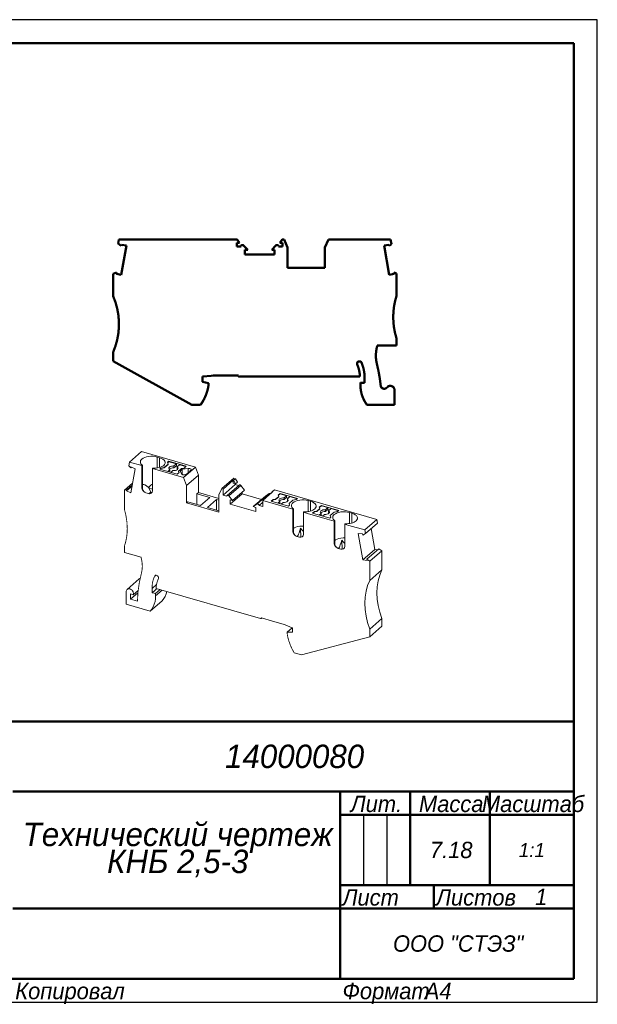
# Model space of a CAD drawing. Header units: millimetres. Extents: x 0 to 297, y -1 to 210.
# Tile 2 of 2: x 173 to 297, y -1 to 210. Entities that reach past the tile are written whole.
import ezdxf

# ---------------------------------------------------------------- set-up
doc = ezdxf.new("R2010")
doc.units = ezdxf.units.MM

# ---------------------------------------------------------------- blocks, each defined once
blk = doc.blocks.new('_FR1Страница_1')
at = {"color": 7, "lineweight": 25, "flags": 128}
for points in [[(297, 210), (0, 210)], [(297, 0), (297, 210)], [(247, 40), (247, 25)], [(252, 40), (252, 25)], [(242, 20), (292, 20)], [(0, 0), (297, 0)]]:
    blk.add_lwpolyline(points, dxfattribs=at)
at = {"color": 7, "lineweight": 50, "flags": 128}
for points in [[(20, 205), (292, 205)], [(292, 205), (292, 5)], [(107, 60), (292, 60)], [(172, 45), (292, 45)], [(242, 45), (242, 5)], [(257, 45), (257, 25)], [(274, 45), (274, 25)], [(242, 40), (292, 40)], [(242, 25), (292, 25)], [(262, 25), (262, 20)], [(172, 20), (292, 20)], [(292, 5), (20, 5)]]:
    blk.add_lwpolyline(points, dxfattribs=at)
at = {"color": 7}
for s, insert, char_height, width, attachment_point in [('\\pl0.5;{\\fT-FLEX Type A|b0|i1;\\l14000080 \\P}', (232, 52.5), 5, 122.5, 5), ('\\pl0.5;{\\fT-FLEX Type A|b0|i1;\\lМасштаб\\P}', (283, 44.125), 3.5, 19.75, 2), ('\\pl0.5;{\\fT-FLEX Type A|b0|i1;\\lЛит.\\P}', (249.5, 44.125), 3.5, 16.75, 2), ('\\pl0.5;{\\fT-FLEX Type A|b0|i1;\\lМасса\\P}', (265.5, 44.125), 3.5, 18.75, 2), ('\\pl0.5;{\\fT-FLEX Type A|b0|i1;\\l7.18\\P}', (265.5, 32.5), 3.5, 18.75, 5), ('{\\fT-FLEX Type A|b0|i1;\\l1:1\\P}', (283, 32.5), 3, 19.5, 5), ('\\pl0.5;{\\fT-FLEX Type A|b0|i1;\\l\\P}', (244.5, 32.5), 3.5, 6.75, 5), ('\\pl0.5;{\\fT-FLEX Type A|b0|i1;\\l\\P}', (249.5, 32.5), 3.5, 6.75, 5), ('\\pl0.5;{\\fT-FLEX Type A|b0|i1;\\l\\P}', (254.5, 32.5), 3.5, 6.75, 5), ('\\pl0.5;{\\fT-FLEX Type A|b0|i1;\\l\\H0.857143x;\\P}', (283, 32.5), 3.5, 19.75, 5), ('\\pl0.5;{\\fT-FLEX Type A|b0|i1;\\lЛист\\P}', (242, 24.125), 3.5, 11.75, 1), ('\\pl0.5;{\\fT-FLEX Type A|b0|i1;\\l\\H0.857143x;\\P}', (257, 24.125), 3.5, 11.75, 2), ('\\pl0.5;{\\fT-FLEX Type A|b0|i1;\\lЛистов\\P}', (262, 24.125), 3.5, 17.75, 1), ('{\\fT-FLEX Type A|b0|i1;\\l1\\P}', (285, 22.5), 3.5, 15.75, 5), ('\\pl0.5;{\\fT-FLEX Type A|b0|i1;\\l\\H0.857143x;\\P}', (285, 24.125), 3.5, 15.75, 2), ('{\\fT-FLEX Type A|b0|i1;\\l\\P}', (257, 22.5), 3.5, 11.75, 5), ('{\\fT-FLEX Type A|b0|i1;\\l}', (207, 20), 3, 71.5, 5), ('\\pl0.5;{\\fT-FLEX Type A|b0|i1;\\lООО "СТЭЗ"\\P}', (267, 12.5), 3.5, 51.75, 5), ('\\pl0.6;{\\fT-FLEX Type A|b0|i1;\\l \\P}', (207, 12.5), 3.5, 71.75, 5), ('\\pl0.5;{\\fT-FLEX Type A|b0|i1;\\lКопировал\\P}', (172, 4.125), 3.5, 23.566, 1), ('\\pl0.5;{\\fT-FLEX Type A|b0|i1;\\l\\P}', (193.816, 4.125), 3.5, 40.967, 1), ('\\pl0.5;{\\fT-FLEX Type A|b0|i1;\\lФормат\\P}', (242, 4.125), 3.5, 18.675, 1), ('\\pl0.5;{\\fT-FLEX Type A|b0|i1;\\l\\P}', (258.925, 4.125), 3.5, 9.825, 1), ('{\\fT-FLEX Type A|b0|i1;\\lA4\\P}', (262.962, 4.125), 3.5, 9.825, 2)]:
    blk.add_mtext(s, dxfattribs=dict(at, insert=insert, char_height=char_height, width=width, attachment_point=attachment_point))
at = {"color": 7, "insert": (207, 32.5), "char_height": 5, "width": 72.5, "attachment_point": 5, "line_spacing_factor": 0.692771}
blk.add_mtext('\\pl0.5;{\\fT-FLEX Type A|b0|i1;\\lТехнический чертеж\\PКНБ 2,5-3\\P}', dxfattribs=at)
blk = doc.blocks.new('Страница_1')
at = {"color": 7, "lineweight": 50, "flags": 128}
for points in [[(194.696, 162.984), (194.545, 162.128)], [(194.545, 162.128), (195.188, 161.588)], [(219.989, 162.984), (194.696, 162.984)], [(219.887, 161.484), (219.887, 162.284)], [(219.887, 162.284), (220.479, 162.284)], [(219.989, 162.984), (220.479, 162.284)], [(229.586, 162.984), (229.096, 162.284)], [(229.096, 162.284), (229.687, 162.284)], [(229.998, 162.984), (229.586, 162.984)], [(229.687, 162.284), (229.687, 161.484)], [(230.737, 161.234), (229.998, 162.984)], [(239.477, 162.984), (238.737, 161.234)], [(252.772, 162.984), (239.477, 162.984)], [(252.949, 161.978), (252.772, 162.984)], [(195.188, 161.588), (195.235, 161.857)], [(196.289, 161.671), (195.19, 155.442)], [(196.289, 161.671), (195.235, 161.857)], [(219.887, 161.484), (220.797, 161.484)], [(222.221, 160.784), (221.309, 161.696)], [(221.612, 159.734), (221.612, 160.784)], [(222.221, 160.784), (221.612, 160.784)], [(228.266, 161.696), (227.354, 160.784)], [(227.962, 160.784), (227.354, 160.784)], [(227.962, 160.784), (227.962, 159.734)], [(228.778, 161.484), (229.687, 161.484)], [(230.737, 156.934), (230.737, 161.234)], [(238.737, 161.234), (238.737, 156.934)], [(252.439, 161.858), (251.385, 161.672)], [(252.483, 155.443), (251.385, 161.672)], [(252.439, 161.858), (252.486, 161.59)], [(252.486, 161.59), (252.949, 161.978)], [(221.612, 159.734), (227.962, 159.734)], [(193.437, 155.624), (194.184, 155.896)], [(194.137, 155.628), (194.184, 155.896)], [(230.737, 156.934), (238.737, 156.934)], [(253.49, 155.897), (253.537, 155.629)], [(253.49, 155.897), (254.037, 155.698)], [(193.437, 150.882), (193.437, 155.624)], [(194.137, 155.628), (195.19, 155.442)], [(252.483, 155.443), (253.537, 155.629)], [(254.037, 150.884), (254.037, 155.698)], [(254.037, 141.884), (254.037, 140.284)], [(254.037, 140.284), (249.944, 140.284)], [(193.437, 138.884), (193.437, 136.995)], [(193.437, 136.995), (210.309, 127.634)], [(212.537, 133.684), (212.592, 133.689)], [(212.537, 133.376), (212.537, 133.684)], [(212.537, 133.217), (212.537, 133.376)], [(212.537, 132.584), (212.537, 133.217)], [(212.592, 133.689), (214.382, 133.846)], [(214.382, 133.846), (214.823, 133.884)], [(214.823, 133.884), (217.483, 133.884)], [(217.483, 133.884), (220.237, 133.884)], [(220.437, 133.684), (246.23, 133.684)], [(246.23, 133.684), (246.198, 134.134)], [(247.208, 134.073), (247.237, 133.384)], [(247.237, 133.384), (247.237, 132.305)], [(213.837, 132.236), (212.537, 132.584)], [(213.837, 131.784), (213.837, 132.236)], [(246.337, 132.384), (246.337, 131.828)], [(246.737, 132.349), (246.337, 132.384)], [(247.237, 132.305), (246.737, 132.349)], [(252.08, 131.421), (251.947, 131.288)], [(253.617, 127.634), (253.617, 130.784)], [(210.309, 127.634), (212.142, 127.634)], [(247.732, 127.634), (253.617, 127.634)]]:
    blk.add_lwpolyline(points, dxfattribs=at)
at = {"color": 7, "linetype": 'Continuous', "lineweight": 50, "const_width": 0.5}
for points in [[(221.309, 161.696, 0.6681786), (220.797, 161.484, 0.6681786)], [(228.778, 161.484, 0.6681786), (228.266, 161.696, 0.6681786)], [(193.437, 138.884, 0.20867), (193.437, 150.882, 0.20867)], [(254.037, 150.884, 0.0763208), (253.347, 146.384, 0.0763208)], [(253.347, 146.384, 0.0763208), (254.037, 141.884, 0.0763208)], [(249.944, 140.284, 0.0719509), (249.637, 138.159, 0.0719509)], [(246.578, 136.624, 0.8171921), (245.618, 136.429, 0.8171921)], [(247.208, 134.073, 0.079661), (246.578, 136.624, 0.079661)], [(249.637, 138.159, 0.0617806), (249.864, 136.327, 0.0617806)], [(245.618, 136.429, 0.1005988), (245.657, 136.234, 0.1005988)], [(246.198, 134.134, 0.0746912), (245.657, 136.234, 0.0746912)], [(250.671, 131.742, 0.0363027), (249.864, 136.327, 0.0363027)], [(220.237, 133.884, 0.4142136), (220.437, 133.684, 0.4142136)], [(212.142, 127.634, 0.0797794), (213.497, 130.325, 0.0797794)], [(213.497, 130.325, 0.0394995), (213.837, 131.784, 0.0394995)], [(246.337, 131.828, 0.1619815), (247.732, 127.634, 0.1619815)], [(250.671, 131.742, 0.1228954), (250.794, 131.4, 0.1228954)], [(250.794, 131.4, 0.4724309), (251.947, 131.288, 0.4724309)], [(253.61, 130.894, 0.6248641), (252.08, 131.421, 0.6248641)], [(253.617, 130.784, 0.0305528), (253.61, 130.894, 0.0305528)]]:
    blk.add_lwpolyline(points, format="xyb", dxfattribs=at)
at = {"color": 7, "lineweight": 18, "flags": 128}
for points in [[(196.964, 115.412), (199.539, 117.642)], [(199.701, 114.748), (199.523, 114.894), (199.389, 115.052), (199.301, 115.217), (199.26, 115.387), (199.269, 115.558), (199.326, 115.726), (199.43, 115.889), (199.579, 116.043)], [(199.539, 117.642), (211.052, 114.319)], [(199.579, 116.043), (199.853, 116.234), (200.197, 116.395), (200.596, 116.519), (201.037, 116.602), (201.501, 116.64), (201.971, 116.633), (202.429, 116.579), (202.858, 116.482)], [(202.858, 116.482), (202.858, 114.145)], [(203.377, 116.332), (202.858, 116.482)], [(203.377, 116.332), (203.76, 116.195), (204.081, 116.023), (204.33, 115.824), (204.496, 115.603), (204.572, 115.371), (204.557, 115.136), (204.45, 114.907), (204.256, 114.693)], [(203.377, 114.257), (203.377, 116.332)], [(196.964, 115.412), (196.81, 114.585)], [(196.81, 114.585), (197.211, 114.133)], [(199.592, 114.654), (196.964, 115.412)], [(197.211, 114.133), (197.252, 114.353)], [(197.211, 114.133), (197.391, 114.289)], [(198.165, 113.929), (197.214, 108.809)], [(197.252, 114.353), (198.165, 113.929)], [(199.592, 114.654), (199.701, 114.748)], [(199.592, 114.654), (199.592, 109.934)], [(199.701, 114.748), (199.701, 109.555)], [(201.843, 114.004), (201.952, 114.098)], [(201.843, 114.004), (201.843, 109.284)], [(208.477, 112.089), (201.843, 114.004)], [(204.256, 114.693), (204.064, 114.551), (203.834, 114.425), (203.57, 114.316), (203.279, 114.227), (202.964, 114.159), (202.634, 114.115), (202.294, 114.094), (201.952, 114.098)], [(203.655, 114.122), (203.4, 113.901)], [(203.4, 113.901), (207.124, 112.826)], [(203.475, 113.879), (203.655, 114.035)], [(204.386, 114.255), (203.655, 114.122)], [(204.386, 114.168), (203.655, 114.035)], [(203.655, 114.122), (203.655, 114.035)], [(205.204, 114.963), (204.386, 114.255)], [(205.204, 114.877), (204.386, 114.168)], [(204.386, 114.255), (204.386, 114.168)], [(205.325, 115.568), (205.069, 115.346)], [(205.069, 115.26), (205.325, 115.481)], [(205.069, 115.346), (205.204, 114.963)], [(205.12, 113.404), (205.537, 113.765)], [(205.204, 114.963), (205.204, 114.877)], [(205.325, 115.568), (205.325, 115.481)], [(209.049, 114.493), (205.325, 115.568)], [(206.97, 115.006), (205.325, 115.481)], [(205.537, 113.765), (205.401, 113.892), (205.343, 114.034), (205.369, 114.178), (205.476, 114.312), (205.655, 114.425), (205.891, 114.508), (206.165, 114.554), (206.454, 114.559)], [(205.43, 113.865), (205.476, 113.922), (205.655, 114.035), (205.891, 114.118), (206.165, 114.164), (206.454, 114.169)], [(205.537, 113.765), (205.537, 113.375)], [(207.146, 114.359), (207.283, 114.231), (207.34, 114.09), (207.315, 113.946), (207.208, 113.812), (207.029, 113.699), (206.792, 113.615), (206.519, 113.57), (206.23, 113.565)], [(206.454, 114.559), (206.97, 115.006)], [(206.454, 114.169), (206.97, 114.616)], [(206.454, 114.559), (206.454, 114.169)], [(206.97, 115.006), (206.97, 114.616)], [(206.97, 114.616), (207.326, 114.514)], [(207.663, 114.806), (207.146, 114.359)], [(207.146, 114.359), (207.146, 113.969)], [(207.146, 113.969), (207.253, 113.869)], [(207.413, 113.476), (208.067, 114.042)], [(208.974, 114.428), (207.663, 114.806)], [(207.758, 113.476), (208.215, 113.872)], [(208.067, 114.042), (208.613, 114.116)], [(209.508, 114.045), (208.215, 113.872)], [(208.215, 113.872), (208.215, 112.731)], [(208.477, 112.089), (211.052, 114.319)], [(208.613, 114.116), (209.049, 114.493)], [(210.105, 113.891), (210.01, 113.97), (209.866, 114.026), (209.69, 114.052), (209.508, 114.045)], [(209.508, 114.045), (209.508, 113.11)], [(209.634, 113.198), (210.092, 113.699)], [(211.052, 114.319), (211.693, 112.618)], [(205.458, 113.307), (205.537, 113.375)], [(206.23, 113.565), (205.813, 113.204)], [(207.124, 112.826), (207.559, 113.203)], [(207.413, 113.476), (207.413, 113.39)], [(207.559, 113.203), (207.413, 113.476)], [(207.413, 113.39), (207.528, 113.176)], [(208.104, 112.829), (207.758, 113.476)], [(208.995, 112.749), (208.898, 112.698), (208.776, 112.662), (208.639, 112.645), (208.498, 112.648), (208.365, 112.67), (208.249, 112.71), (208.16, 112.765), (208.104, 112.829)], [(209.118, 110.388), (208.477, 112.089)], [(208.995, 112.749), (209.634, 113.198)], [(209.118, 110.388), (211.693, 112.618)], [(211.693, 112.618), (211.693, 108.894)], [(216.687, 109.719), (219.262, 111.949)], [(219.218, 111.499), (219.618, 111.846)], [(219.262, 111.949), (219.618, 111.846)], [(219.618, 111.846), (220.043, 111.117)], [(195.868, 109.418), (197.606, 110.924)], [(196.342, 109.454), (195.868, 109.418)], [(197.482, 110.257), (196.301, 109.234)], [(196.301, 109.234), (196.342, 109.454)], [(196.342, 109.454), (197.523, 110.477)], [(199.592, 109.934), (199.658, 109.583), (199.845, 109.248), (200.126, 108.979), (200.458, 108.818)], [(199.701, 109.555), (199.629, 109.719), (199.602, 109.816), (199.592, 109.934)], [(201.037, 109.962), (200.596, 110.327), (200.197, 110.535), (200.017, 110.578), (199.853, 110.579), (199.707, 110.539), (199.701, 110.535)], [(200.191, 108.948), (200.011, 109.094), (199.838, 109.309), (199.701, 109.555)], [(201.843, 110.696), (201.733, 110.629), (201.496, 110.444), (201.037, 109.962)], [(201.054, 109.859), (201.037, 109.962)], [(201.054, 109.859), (201.843, 109.631)], [(201.054, 109.859), (201.487, 108.984)], [(209.118, 106.664), (209.118, 110.388)], [(216.687, 109.719), (216.046, 108.388)], [(216.955, 109.641), (216.687, 109.719)], [(216.955, 109.641), (219.13, 111.525)], [(219.53, 110.572), (216.955, 108.342)], [(216.955, 108.342), (216.955, 109.641)], [(220.382, 110.496), (217.807, 108.266)], [(220.762, 110.4), (218.187, 108.17)], [(219.218, 111.499), (219.13, 111.525)], [(219.13, 111.525), (219.13, 110.919)], [(219.13, 110.919), (219.643, 110.771)], [(219.643, 110.771), (219.218, 111.499)], [(219.53, 110.803), (219.53, 110.572)], [(220.234, 110.369), (219.53, 110.572)], [(219.643, 110.771), (220.043, 111.117)], [(220.762, 110.4), (220.7, 110.463), (220.629, 110.51), (220.553, 110.536), (220.479, 110.538), (220.413, 110.518), (220.384, 110.494)], [(220.762, 110.4), (221.552, 109.382)], [(227.53, 109.1), (227.93, 109.447)], [(227.93, 109.447), (249.834, 103.123)], [(195.868, 109.418), (195.868, 105.25)], [(197.214, 108.809), (196.301, 109.234)], [(200.977, 108.668), (200.458, 108.818)], [(201.843, 109.284), (201.777, 108.971), (201.59, 108.745), (201.309, 108.638), (200.977, 108.668)], [(200.977, 108.668), (201.2, 108.637)], [(201.487, 108.984), (201.102, 108.651)], [(201.213, 108.634), (201.199, 108.634)], [(201.487, 108.706), (201.487, 108.984)], [(211.693, 108.894), (211.368, 108.613)], [(211.368, 106.347), (211.368, 108.613)], [(211.368, 108.613), (214.096, 107.825)], [(216.046, 107.638), (211.693, 108.894)], [(214.096, 107.825), (212.133, 106.126)], [(215.568, 107.4), (213.606, 105.701)], [(215.568, 107.4), (215.568, 105.134)], [(215.568, 107.4), (216.046, 107.262)], [(216.046, 108.388), (216.046, 104.664)], [(217.743, 108.115), (216.955, 108.342)], [(218.187, 108.17), (218.125, 108.233), (218.054, 108.28), (217.978, 108.306), (217.904, 108.308), (217.838, 108.288), (217.787, 108.246), (217.754, 108.187), (217.743, 108.115)], [(218.977, 107.152), (218.187, 108.17)], [(221.024, 108.625), (218.449, 106.395)], [(218.977, 107.152), (221.552, 109.382)], [(221.024, 108.926), (221.024, 108.625)], [(225.209, 107.417), (221.024, 108.625)], [(223.421, 105.869), (225.996, 108.099)], [(224.211, 106.431), (226.786, 108.661)], [(225.443, 107.191), (227.618, 109.075)], [(225.996, 108.099), (226.786, 108.661)], [(226.786, 108.661), (226.848, 108.689), (226.919, 108.694), (226.995, 108.676), (227.069, 108.636), (227.081, 108.626)], [(227.53, 109.1), (227.159, 108.677)], [(227.651, 107.403), (227.216, 107.026)], [(227.53, 109.1), (227.618, 109.075)], [(228.198, 107.476), (227.651, 107.403)], [(227.651, 107.403), (227.651, 107.316)], [(228.198, 107.39), (227.651, 107.316)], [(228.851, 108.042), (228.198, 107.476)], [(228.198, 107.39), (228.851, 107.956)], [(228.198, 107.476), (228.198, 107.39)], [(229.141, 108.693), (228.705, 108.316)], [(228.705, 108.229), (229.141, 108.606)], [(228.705, 108.316), (228.851, 108.042)], [(228.851, 108.042), (228.851, 107.956)], [(230.009, 107.759), (229.721, 107.754), (229.447, 107.708), (229.211, 107.625), (229.032, 107.512), (228.925, 107.378), (228.899, 107.234), (228.957, 107.092), (229.093, 106.965)], [(230.009, 107.369), (229.721, 107.364), (229.447, 107.318), (229.211, 107.235), (229.032, 107.122), (228.986, 107.065)], [(232.865, 107.618), (229.141, 108.693)], [(229.141, 108.693), (229.141, 108.606)], [(229.141, 108.606), (230.526, 108.206)], [(229.786, 106.765), (230.074, 106.77), (230.348, 106.815), (230.585, 106.898), (230.764, 107.012), (230.87, 107.146), (230.896, 107.29), (230.838, 107.431), (230.702, 107.559)], [(230.009, 107.759), (230.526, 108.206)], [(230.009, 107.369), (230.526, 107.816)], [(230.009, 107.759), (230.009, 107.369)], [(230.526, 108.206), (230.526, 107.816)], [(230.526, 107.816), (230.882, 107.714)], [(231.219, 108.006), (230.702, 107.559)], [(230.702, 107.559), (230.702, 107.169)], [(231.219, 108.006), (232.79, 107.553)], [(231.878, 107.263), (232.609, 107.396)], [(232.609, 107.396), (232.865, 107.618)], [(209.405, 106.913), (209.118, 106.664)], [(216.046, 104.664), (209.118, 106.664)], [(209.405, 106.913), (212.133, 106.126)], [(213.606, 105.701), (216.046, 104.996)], [(218.449, 106.395), (218.449, 107.305)], [(218.449, 107.305), (218.977, 107.152)], [(223.949, 104.808), (218.449, 106.395)], [(224.211, 106.431), (223.421, 105.869)], [(223.421, 105.869), (223.949, 105.717)], [(223.949, 105.717), (223.949, 104.808)], [(224.211, 106.431), (224.273, 106.459), (224.344, 106.464), (224.42, 106.446), (224.494, 106.406), (224.56, 106.348), (224.611, 106.276), (224.644, 106.198), (224.655, 106.119)], [(224.655, 106.119), (225.443, 106.802)], [(225.443, 105.892), (224.655, 106.119)], [(230.385, 105.764), (225.443, 107.191)], [(225.443, 107.191), (225.443, 105.892)], [(227.216, 107.026), (230.94, 105.951)], [(227.651, 107.316), (227.291, 107.004)], [(228.676, 106.604), (229.093, 106.965)], [(229.014, 106.507), (229.093, 106.575)], [(229.093, 106.965), (229.093, 106.575)], [(229.786, 106.765), (229.369, 106.404)], [(230.385, 105.764), (231.894, 105.329)], [(230.809, 107.069), (230.702, 107.169)], [(230.94, 105.951), (231.195, 106.172)], [(231.06, 106.555), (231.878, 107.263)], [(231.06, 106.555), (231.06, 106.468)], [(231.195, 106.172), (231.06, 106.555)], [(231.06, 106.468), (231.172, 106.152)], [(231.882, 106.718), (231.733, 106.564), (231.628, 106.401), (231.571, 106.233), (231.563, 106.062), (231.603, 105.892), (231.692, 105.727), (231.826, 105.569), (232.004, 105.423)], [(235.16, 107.157), (234.732, 107.254), (234.274, 107.308), (233.803, 107.315), (233.339, 107.277), (232.899, 107.194), (232.499, 107.07), (232.156, 106.909), (231.882, 106.718)], [(231.894, 105.329), (232.004, 105.423)], [(231.894, 105.329), (231.894, 100.609)], [(232.004, 100.23), (232.004, 105.423)], [(234.255, 104.773), (234.597, 104.769), (234.937, 104.79), (235.267, 104.834), (235.581, 104.902), (235.873, 104.991), (236.137, 105.1), (236.367, 105.226), (236.559, 105.368)], [(235.16, 107.157), (235.68, 107.007)], [(235.16, 104.82), (235.16, 107.157)], [(236.559, 105.368), (236.753, 105.582), (236.86, 105.811), (236.875, 106.046), (236.798, 106.278), (236.633, 106.499), (236.384, 106.698), (236.062, 106.87), (235.68, 107.007)], [(235.68, 107.007), (235.68, 104.932)], [(237.685, 105.492), (237.031, 104.926)], [(237.685, 105.406), (237.031, 104.84)], [(237.974, 106.143), (237.538, 105.766)], [(237.974, 106.056), (237.538, 105.679)], [(237.538, 105.766), (237.685, 105.492)], [(237.685, 105.492), (237.685, 105.406)], [(241.698, 105.068), (237.974, 106.143)], [(237.974, 106.143), (237.974, 106.056)], [(237.974, 106.056), (239.36, 105.656)], [(238.843, 105.209), (239.36, 105.656)], [(238.843, 104.819), (239.36, 105.266)], [(239.36, 105.656), (239.36, 105.266)], [(239.36, 105.266), (239.715, 105.164)], [(240.053, 105.456), (239.536, 105.009)], [(240.053, 105.456), (241.623, 105.003)], [(234.146, 104.679), (234.255, 104.773)], [(234.146, 104.679), (235.025, 104.425)], [(234.146, 104.679), (234.146, 99.959)], [(239.218, 103.214), (235.025, 104.425)], [(236.485, 104.853), (236.049, 104.476)], [(236.049, 104.476), (239.773, 103.401)], [(236.485, 104.766), (236.124, 104.454)], [(237.031, 104.926), (236.485, 104.853)], [(236.485, 104.853), (236.485, 104.766)], [(237.031, 104.84), (236.485, 104.766)], [(237.031, 104.926), (237.031, 104.84)], [(237.51, 104.054), (237.926, 104.415)], [(238.843, 105.209), (238.554, 105.204), (238.28, 105.158), (238.044, 105.075), (237.865, 104.962), (237.758, 104.828), (237.733, 104.684), (237.79, 104.542), (237.926, 104.415)], [(238.843, 104.819), (238.554, 104.814), (238.28, 104.768), (238.044, 104.685), (237.865, 104.572), (237.82, 104.515)], [(237.847, 103.957), (237.926, 104.025)], [(237.926, 104.415), (237.926, 104.025)], [(238.619, 104.215), (238.203, 103.854)], [(238.619, 104.215), (238.908, 104.22), (239.182, 104.265), (239.418, 104.348), (239.597, 104.462), (239.704, 104.596), (239.73, 104.74), (239.672, 104.881), (239.536, 105.009)], [(238.843, 105.209), (238.843, 104.819)], [(239.218, 103.214), (240.728, 102.779)], [(239.536, 105.009), (239.536, 104.619)], [(239.643, 104.519), (239.536, 104.619)], [(239.773, 103.401), (240.029, 103.622)], [(239.893, 104.005), (240.711, 104.713)], [(240.029, 103.622), (239.893, 104.005)], [(239.893, 104.005), (239.893, 103.918)], [(239.893, 103.918), (240.005, 103.602)], [(240.715, 104.168), (240.566, 104.014), (240.462, 103.851), (240.405, 103.683), (240.397, 103.512), (240.437, 103.342), (240.525, 103.177), (240.659, 103.019), (240.837, 102.873)], [(240.711, 104.713), (241.442, 104.846)], [(243.994, 104.607), (243.565, 104.704), (243.107, 104.758), (242.637, 104.765), (242.173, 104.727), (241.732, 104.644), (241.333, 104.52), (240.989, 104.359), (240.715, 104.168)], [(241.442, 104.846), (241.698, 105.068)], [(243.994, 104.607), (244.514, 104.457)], [(243.994, 102.27), (243.994, 104.607)], [(245.392, 102.818), (245.586, 103.032), (245.693, 103.261), (245.708, 103.496), (245.632, 103.728), (245.466, 103.949), (245.218, 104.148), (244.896, 104.32), (244.514, 104.457)], [(244.514, 104.457), (244.514, 102.382)], [(234.146, 101.724), (233.803, 101.729), (233.339, 101.691), (232.899, 101.608), (232.499, 101.484), (232.156, 101.323), (232.004, 101.217)], [(232.798, 99.482), (232.868, 99.564), (232.991, 99.771), (233.101, 100.004), (233.201, 100.249), (233.383, 100.758), (233.549, 101.276)], [(233.549, 101.276), (233.809, 100.926), (234.094, 100.595), (234.146, 100.549)], [(233.567, 99.317), (233.549, 101.276)], [(240.728, 102.779), (240.837, 102.873)], [(240.728, 102.779), (240.728, 98.059)], [(240.837, 97.68), (240.837, 102.873)], [(242.98, 102.129), (243.089, 102.223)], [(242.98, 102.129), (242.98, 97.409)], [(242.98, 102.129), (243.859, 101.875)], [(243.089, 102.223), (243.431, 102.219), (243.77, 102.24), (244.1, 102.284), (244.415, 102.352), (244.707, 102.441), (244.97, 102.55), (245.2, 102.676), (245.392, 102.818)], [(247.259, 100.893), (243.859, 101.875)], [(247.259, 100.893), (249.834, 103.123)], [(247.39, 100.114), (249.965, 102.344)], [(248.652, 101.207), (249.406, 96.715)], [(249.834, 103.123), (249.965, 102.344)], [(231.894, 100.609), (231.96, 100.258), (232.148, 99.923), (232.429, 99.654), (232.76, 99.493)], [(232.004, 100.23), (231.932, 100.394), (231.905, 100.491), (231.894, 100.609)], [(232.493, 99.623), (232.313, 99.769), (232.141, 99.984), (232.004, 100.23)], [(232.76, 99.493), (233.28, 99.343)], [(234.146, 99.959), (234.08, 99.646), (233.892, 99.42), (233.611, 99.313), (233.28, 99.343)], [(233.28, 99.343), (233.502, 99.312)], [(233.516, 99.309), (233.502, 99.309)], [(242.98, 99.174), (242.637, 99.179), (242.173, 99.141), (241.732, 99.058), (241.333, 98.934), (240.989, 98.773), (240.837, 98.667)], [(245.88, 100.154), (246.792, 100.051)], [(246.831, 94.485), (245.88, 100.154)], [(246.792, 100.051), (246.833, 99.807)], [(246.833, 99.807), (247.39, 100.114)], [(247.39, 100.114), (247.259, 100.893)], [(195.868, 96.07), (195.868, 97.456)], [(240.728, 98.059), (240.794, 97.708), (240.982, 97.373), (241.262, 97.104), (241.594, 96.943)], [(240.837, 97.68), (240.765, 97.844), (240.739, 97.941), (240.728, 98.059)], [(241.327, 97.073), (241.147, 97.219), (240.975, 97.434), (240.837, 97.68)], [(241.594, 96.943), (242.114, 96.793)], [(241.631, 96.932), (241.702, 97.014), (241.824, 97.22), (241.934, 97.454), (242.035, 97.699), (242.216, 98.208), (242.383, 98.726)], [(242.98, 97.409), (242.914, 97.096), (242.726, 96.87), (242.445, 96.763), (242.114, 96.793)], [(242.383, 98.726), (242.643, 98.376), (242.928, 98.045), (242.98, 97.999)], [(242.4, 96.767), (242.383, 98.726)], [(247.703, 94.627), (250.278, 96.857)], [(250.924, 96.435), (250.278, 96.857)], [(195.868, 96.07), (199.413, 95.046)], [(242.114, 96.793), (242.336, 96.762)], [(242.349, 96.759), (242.335, 96.759)], [(249.406, 96.715), (246.831, 94.485)], [(248.349, 94.205), (250.924, 96.435)], [(250.033, 96.645), (249.406, 96.715)], [(250.924, 92.328), (250.924, 96.435)], [(247.743, 94.382), (246.831, 94.485)], [(247.703, 94.627), (247.743, 94.382)], [(248.349, 94.205), (247.703, 94.627)], [(248.349, 94.205), (248.349, 90.098)], [(199.22, 90.536), (199.209, 90.533), (199.198, 90.53), (199.188, 90.527), (199.177, 90.524), (199.167, 90.52), (199.157, 90.517), (199.146, 90.513), (199.136, 90.509), (199.126, 90.504), (199.117, 90.5), (199.107, 90.495), (199.097, 90.49), (199.088, 90.485), (199.078, 90.48), (199.069, 90.475), (199.06, 90.469), (199.051, 90.463), (199.042, 90.457), (199.034, 90.451), (199.025, 90.445), (199.017, 90.439), (199.008, 90.432), (199, 90.425), (198.998, 90.423)], [(203.16, 90.626), (203.134, 90.779), (203.062, 90.929), (202.95, 91.057), (202.813, 91.151), (202.665, 91.198), (202.525, 91.193), (202.408, 91.136), (202.328, 91.035)], [(202.328, 91.035), (202.49, 91.176)], [(250.924, 92.328), (248.349, 90.098)], [(250.924, 92.328), (250.453, 91.214), (250.114, 90.02), (249.909, 88.759), (249.84, 87.445), (249.909, 86.092), (250.114, 84.713), (250.454, 83.323), (250.925, 81.937)], [(198.998, 90.423), (196.423, 88.193)], [(201.758, 88.394), (202.745, 89.249)], [(201.782, 88.983), (201.758, 88.394)], [(202.657, 88.783), (202.629, 88.402)], [(202.629, 88.402), (224.967, 81.954)], [(248.349, 90.098), (247.878, 88.984), (247.539, 87.79), (247.334, 86.529), (247.265, 85.215), (247.334, 83.862), (247.539, 82.483), (247.879, 81.093), (248.35, 79.707)], [(196.232, 87.737), (196.238, 87.831)], [(196.232, 85.009), (196.232, 87.737)], [(196.238, 87.831), (196.275, 87.979), (196.344, 88.107), (196.443, 88.209), (196.566, 88.28), (196.709, 88.318), (196.865, 88.32), (197.028, 88.287), (197.19, 88.22), (197.344, 88.121), (197.484, 87.996), (197.603, 87.85), (197.696, 87.689), (197.759, 87.52), (197.789, 87.35), (197.785, 87.188), (197.747, 87.04)], [(197.168, 86.082), (198.753, 87.455)], [(197.168, 86.082), (197.168, 87.208)], [(197.168, 87.208), (197.74, 87.042)], [(197.747, 87.04), (198.809, 87.96)], [(201.329, 83.538), (201.689, 83.974), (201.99, 84.462), (202.227, 84.997), (202.399, 85.573), (202.502, 86.183), (202.537, 86.821)], [(201.758, 88.394), (201.758, 87.46)], [(201.758, 87.46), (202.345, 87.969)], [(201.758, 87.46), (202.191, 87.373)], [(202.191, 87.373), (202.537, 87.303)], [(202.745, 88.315), (202.345, 87.969)], [(202.537, 87.303), (203.512, 88.147)], [(202.537, 86.821), (203.929, 88.027)], [(202.537, 87.303), (202.537, 86.821)], [(202.745, 88.315), (202.792, 88.355)], [(204.952, 87.732), (204.802, 87.227), (204.565, 86.692), (204.264, 86.204), (203.904, 85.768)], [(196.232, 85.009), (201.329, 83.538)], [(198.646, 85.655), (197.168, 86.082)], [(201.329, 83.538), (203.904, 85.768)], [(225.14, 82.077), (225.127, 82.015), (225.09, 81.969), (225.033, 81.948), (224.967, 81.954)], [(225.098, 81.976), (225.196, 82.061)], [(225.14, 82.077), (227.525, 81.389)], [(227.525, 81.389), (229.829, 80.724)], [(229.829, 80.724), (230.21, 80.58)], [(230.21, 80.58), (231.761, 79.997)], [(231.67, 79.905), (231.772, 79.993)], [(231.761, 79.997), (231.809, 79.979)], [(231.809, 79.712), (231.809, 79.979)], [(248.35, 79.707), (250.925, 81.937)], [(248.35, 78.071), (250.925, 80.301)], [(250.925, 81.937), (250.925, 80.301)], [(230.683, 79.05), (231.27, 79.558)], [(230.683, 79.05), (230.683, 78.658)], [(230.683, 79.05), (231.809, 79.026)], [(231.67, 79.905), (231.27, 79.558)], [(231.809, 79.574), (231.809, 79.712)], [(231.809, 79.026), (231.809, 79.574)], [(233.738, 74.183), (248.35, 78.071)], [(248.35, 78.071), (248.35, 79.707)], [(232.151, 74.641), (233.738, 74.183)]]:
    blk.add_lwpolyline(points, dxfattribs=at)
at = {"color": 7, "linetype": 'Continuous', "lineweight": 18, "const_width": 0.18}
for points in [[(210.092, 113.699, 0.3980616), (210.105, 113.891, 0.3980616)], [(196.466, 101.18, 0.0701186), (195.868, 105.25, 0.0701186)], [(195.868, 97.456, 0.0833678), (196.466, 101.18, 0.0833678)], [(199.679, 93.129, 0.0664297), (199.413, 95.046, 0.0664297)], [(199.482, 91.599, 0.0663995), (199.679, 93.129, 0.0663995)], [(199.482, 91.599, 0.0608725), (198.646, 85.655, 0.0608725)], [(202.328, 91.035, 0.0914947), (201.782, 88.983, 0.0914947)], [(203.125, 90.467, 0.0863032), (202.657, 88.783, 0.0863032)], [(203.125, 90.467, 0.1130433), (203.16, 90.626, 0.1130433)], [(230.683, 78.658, 0.0349074), (230.977, 77.309, 0.0349074)], [(230.977, 77.309, 0.0638971), (232.151, 74.641, 0.0638971)]]:
    blk.add_lwpolyline(points, format="xyb", dxfattribs=at)
blk.add_blockref('_FR1Страница_1', (0, -0.04))

msp = doc.modelspace()

# ---------------------------------------------------------------- block references
msp.add_blockref('Страница_1', (0, 0))

doc.saveas('drawing.dxf')
